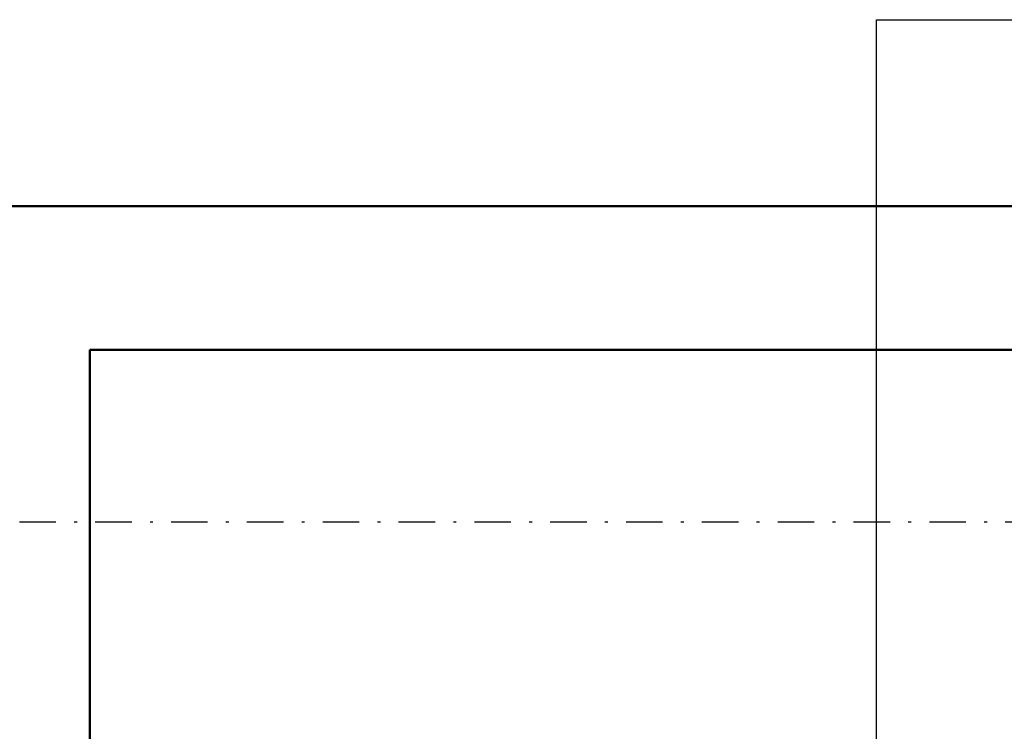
# Model space of a CAD drawing. Header units: centimetres. Extents: x 42630 to 130002, y 15 to 29179.
# Tile 112 of 175: x 52025 to 52060, y 5763 to 5788. Entities that reach past the tile are written whole.
import ezdxf

# ---------------------------------------------------------------- set-up
doc = ezdxf.new("R2010")
doc.units = ezdxf.units.CM
doc.header["$LTSCALE"] = 0.01
doc.linetypes.add('DASHDOT2', pattern=[12.7, 6.35, -3.175, 0, -3.175])
for name, color, linetype in [('33 - linia 2', 253, 'Continuous'), ('A-ELEWACJE', 253, 'Continuous'), ('A-Grid', 253, 'DASHDOT2')]:
    doc.layers.add(name, color=color, linetype=linetype)
doc.layers.add('CKSCIANY_PRZEKR', color=253, linetype='Continuous', lineweight=50)

# ---------------------------------------------------------------- blocks, each defined once
blk = doc.blocks.new('A$7E8814A102C37C')
at = {"layer": 'A-Grid', "ltscale": 20}
blk.add_line((-237.5, -417), (3157.5, -417), dxfattribs=at)
blk = doc.blocks.new('A$7E8A16153526364')
at = {"layer": '33 - linia 2'}
blk.add_lwpolyline([(-5285, 65), (-4935, 65), (-4935, -285), (-5285, -285)], close=True, dxfattribs=at)

msp = doc.modelspace()

# ---------------------------------------------------------------- linework, layer by layer
at = {"layer": 'CKSCIANY_PRZEKR'}
for p, q in [((52022.929, 5781.604), (52583.82, 5781.604)), ((52027.929, 5776.604), (52578.82, 5776.604))]:
    msp.add_line(p, q, dxfattribs=at)
msp.add_lwpolyline([(52022.929, 5781.604), (52022.929, 5762.604), (52027.929, 5762.604), (52027.929, 5776.604)], dxfattribs=at)

# ---------------------------------------------------------------- block references
at = {"layer": 'A-ELEWACJE', "xscale": 0.1, "yscale": 0.1, "zscale": 0.1}
msp.add_blockref('A$7E8A16153526364', (52583.82, 5781.604), dxfattribs=at)
at = {"layer": 'A-Grid', "lineweight": -3}
msp.add_blockref('A$7E8814A102C37C', (49572.82, 6187.604), dxfattribs=at)

doc.saveas('drawing.dxf')
